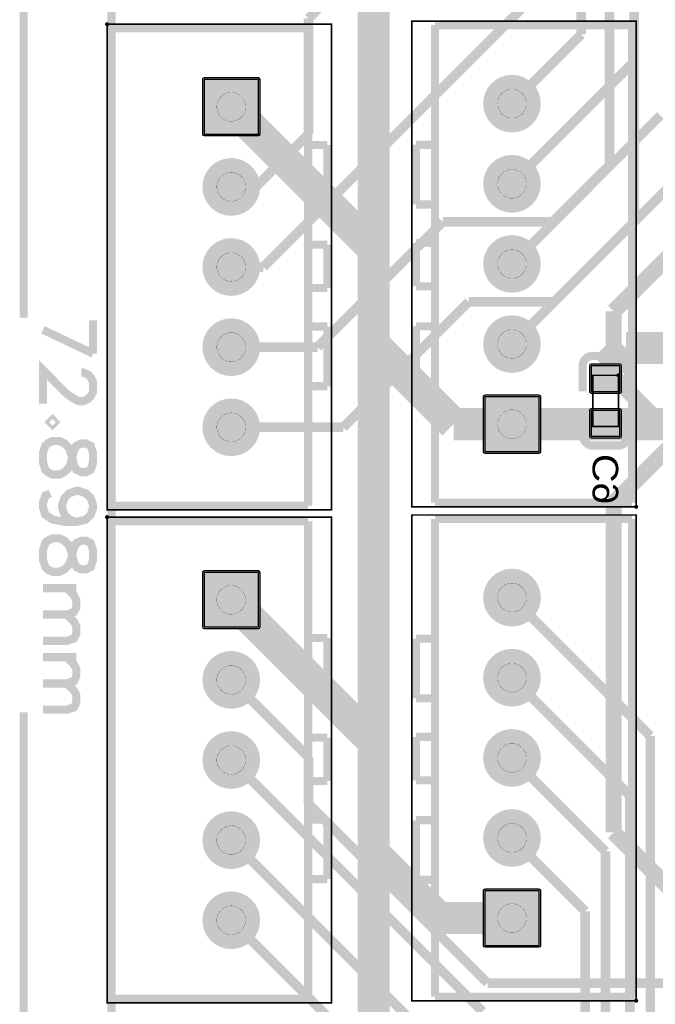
# Model space of a CAD drawing. Header units: millimetres. Extents: x -5.5 to 32.5, y -5.3 to 73.4.
# Tile 6 of 10: x -2.9 to 16.9, y 21.2 to 51.9. Entities that reach past the tile are written whole.
import ezdxf
from ezdxf.enums import TextEntityAlignment as Align

# ---------------------------------------------------------------- set-up
doc = ezdxf.new("R2010")
doc.units = ezdxf.units.MM
for name, color, linetype, true_color in [('Board Outline Layer', 7, 'Continuous', 0xff00ff), ('Bottom Layer', 7, 'Continuous', 0x0000ff), ('Bottom Paste Mask Layer', 7, 'Continuous', 0x800000), ('Bottom Silkscreen Layer', 7, 'Continuous', 0x66cc33), ('Bottom Solder Mask Layer', 7, 'Continuous', 0xaa00ff), ('Component Marking Layer', 7, 'Continuous', 0x66ffcc), ('Component Shape Layer', 7, 'Continuous', 0x00cccc), ('Document Layer', 7, 'Continuous', 0xffffff), ('Hole Layer', 7, 'Continuous', 0x222222), ('Multi-Layer', 7, 'Continuous', 0xc0c0c0), ('Pin Soldering Layer', 7, 'Continuous', 0xcc9999), ('Top Layer', 7, 'Continuous', 0xff0000), ('Top Paste Mask Layer', 7, 'Continuous', 0x808080), ('Top Silkscreen Layer', 7, 'Continuous', 0xffcc00), ('Top Solder Mask Layer', 7, 'Continuous', 0x800080)]:
    doc.layers.add(name, color=color, linetype=linetype, true_color=true_color)
doc.styles.get("Standard").update_dxf_attribs({"font": 'arial.ttf'})

msp = doc.modelspace()

# ---------------------------------------------------------------- hatches: boundary and pattern name
at = {"layer": 'Bottom Layer'}
for points in [[(11.596, 49.281, 1), (13.296, 49.281, 1)], [(4.533, 50.034), (2.833, 50.034), (2.833, 48.334), (4.533, 48.334)], [(11.596, 46.781, 1), (13.296, 46.781, 1)], [(2.833, 46.684, 1), (4.533, 46.684, 1)], [(2.833, 44.184, 1), (4.533, 44.184, 1)], [(11.596, 44.281, 1), (13.296, 44.281, 1)], [(2.833, 41.684, 1), (4.533, 41.684, 1)], [(11.596, 41.781, 1), (13.296, 41.781, 1)], [(15.817, 41.105), (14.917, 41.105), (14.917, 40.305), (15.817, 40.305)], [(2.833, 39.184, 1), (4.533, 39.184, 1)], [(11.596, 38.431), (13.296, 38.431), (13.296, 40.131), (11.596, 40.131)], [(15.817, 39.705), (14.917, 39.705), (14.917, 38.905), (15.817, 38.905)], [(11.596, 33.871, 1), (13.296, 33.871, 1)], [(4.533, 34.654), (2.833, 34.654), (2.833, 32.954), (4.533, 32.954)], [(2.833, 31.304, 1), (4.533, 31.304, 1)], [(11.596, 31.372, 1), (13.296, 31.372, 1)], [(2.833, 28.804, 1), (4.533, 28.804, 1)], [(11.596, 28.871, 1), (13.296, 28.871, 1)], [(2.833, 26.304, 1), (4.533, 26.304, 1)], [(11.596, 26.372, 1), (13.296, 26.372, 1)], [(2.833, 23.804, 1), (4.533, 23.804, 1)], [(11.596, 23.021), (13.296, 23.021), (13.296, 24.721), (11.596, 24.721)]]:
    msp.add_hatch(color=256, dxfattribs=at).paths.add_polyline_path(points)
at = {"layer": 'Bottom Paste Mask Layer'}
for points in [[(15.817, 41.105), (14.917, 41.105), (14.917, 40.305), (15.817, 40.305)], [(15.817, 39.705), (14.917, 39.705), (14.917, 38.905), (15.817, 38.905)]]:
    msp.add_hatch(color=256, dxfattribs=at).paths.add_polyline_path(points)
at = {"layer": 'Bottom Solder Mask Layer'}
for points in [[(15.817, 41.156), (14.917, 41.156), (14.881, 41.141), (14.866, 41.105), (14.866, 40.305), (14.881, 40.269), (14.917, 40.254), (15.817, 40.254), (15.853, 40.269), (15.868, 40.305), (15.868, 41.105), (15.853, 41.141)], [(15.817, 39.756), (14.917, 39.756), (14.881, 39.741), (14.866, 39.705), (14.866, 38.905), (14.881, 38.869), (14.917, 38.854), (15.817, 38.854), (15.853, 38.869), (15.868, 38.905), (15.868, 39.705), (15.853, 39.741)]]:
    msp.add_hatch(color=256, dxfattribs=at).paths.add_polyline_path(points)
at = {"layer": 'Component Marking Layer'}
for points in [[(-0.254, 51.761, 1), (-0.134, 51.761, 1)], [(15.707, 40.805, 1), (15.827, 40.805, 1)], [(16.263, 36.704, 1), (16.383, 36.704, 1)], [(-0.254, 36.381, 1), (-0.134, 36.381, 1)], [(16.263, 21.294, 1), (16.383, 21.294, 1)]]:
    msp.add_hatch(color=256, dxfattribs=at).paths.add_polyline_path(points)
at = {"layer": 'Hole Layer'}
for points in [[(11.896, 49.281, 1), (12.996, 49.281, 1)], [(3.133, 49.184, 1), (4.233, 49.184, 1)], [(11.896, 46.781, 1), (12.996, 46.781, 1)], [(3.133, 46.684, 1), (4.233, 46.684, 1)], [(3.133, 44.184, 1), (4.233, 44.184, 1)], [(11.896, 44.281, 1), (12.996, 44.281, 1)], [(3.133, 41.684, 1), (4.233, 41.684, 1)], [(11.896, 41.781, 1), (12.996, 41.781, 1)], [(3.133, 39.184, 1), (4.233, 39.184, 1)], [(11.896, 39.281, 1), (12.996, 39.281, 1)], [(11.896, 33.871, 1), (12.996, 33.871, 1)], [(3.133, 33.804, 1), (4.233, 33.804, 1)], [(3.133, 31.304, 1), (4.233, 31.304, 1)], [(11.896, 31.371, 1), (12.996, 31.371, 1)], [(3.133, 28.804, 1), (4.233, 28.804, 1)], [(11.896, 28.871, 1), (12.996, 28.871, 1)], [(3.133, 26.304, 1), (4.233, 26.304, 1)], [(11.896, 26.371, 1), (12.996, 26.371, 1)], [(3.133, 23.804, 1), (4.233, 23.804, 1)], [(11.896, 23.871, 1), (12.996, 23.871, 1)]]:
    msp.add_hatch(color=256, dxfattribs=at).paths.add_polyline_path(points)
at = {"layer": 'Multi-Layer'}
for points in [[(11.596, 49.281, 1), (13.296, 49.281, 1)], [(11.596, 49.281, 1), (13.296, 49.281, 1)], [(11.596, 49.281, 1), (13.296, 49.281, 1)], [(4.533, 50.034), (2.833, 50.034), (2.833, 48.334), (4.533, 48.334)], [(4.533, 50.034), (2.833, 50.034), (2.833, 48.334), (4.533, 48.334)], [(4.533, 50.034), (2.833, 50.034), (2.833, 48.334), (4.533, 48.334)], [(11.596, 46.781, 1), (13.296, 46.781, 1)], [(11.596, 46.781, 1), (13.296, 46.781, 1)], [(11.596, 46.781, 1), (13.296, 46.781, 1)], [(2.833, 46.684, 1), (4.533, 46.684, 1)], [(2.833, 46.684, 1), (4.533, 46.684, 1)], [(2.833, 46.684, 1), (4.533, 46.684, 1)], [(2.833, 44.184, 1), (4.533, 44.184, 1)], [(2.833, 44.184, 1), (4.533, 44.184, 1)], [(2.833, 44.184, 1), (4.533, 44.184, 1)], [(11.596, 44.281, 1), (13.296, 44.281, 1)], [(11.596, 44.281, 1), (13.296, 44.281, 1)], [(11.596, 44.281, 1), (13.296, 44.281, 1)], [(2.833, 41.684, 1), (4.533, 41.684, 1)], [(2.833, 41.684, 1), (4.533, 41.684, 1)], [(2.833, 41.684, 1), (4.533, 41.684, 1)], [(11.596, 41.781, 1), (13.296, 41.781, 1)], [(11.596, 41.781, 1), (13.296, 41.781, 1)], [(11.596, 41.781, 1), (13.296, 41.781, 1)], [(2.833, 39.184, 1), (4.533, 39.184, 1)], [(2.833, 39.184, 1), (4.533, 39.184, 1)], [(2.833, 39.184, 1), (4.533, 39.184, 1)], [(11.596, 38.431), (13.296, 38.431), (13.296, 40.131), (11.596, 40.131)], [(11.596, 38.431), (13.296, 38.431), (13.296, 40.131), (11.596, 40.131)], [(11.596, 38.431), (13.296, 38.431), (13.296, 40.131), (11.596, 40.131)], [(11.596, 33.871, 1), (13.296, 33.871, 1)], [(11.596, 33.871, 1), (13.296, 33.871, 1)], [(11.596, 33.871, 1), (13.296, 33.871, 1)], [(4.533, 34.654), (2.833, 34.654), (2.833, 32.954), (4.533, 32.954)], [(4.533, 34.654), (2.833, 34.654), (2.833, 32.954), (4.533, 32.954)], [(4.533, 34.654), (2.833, 34.654), (2.833, 32.954), (4.533, 32.954)], [(2.833, 31.304, 1), (4.533, 31.304, 1)], [(2.833, 31.304, 1), (4.533, 31.304, 1)], [(2.833, 31.304, 1), (4.533, 31.304, 1)], [(11.596, 31.372, 1), (13.296, 31.372, 1)], [(11.596, 31.372, 1), (13.296, 31.372, 1)], [(11.596, 31.372, 1), (13.296, 31.372, 1)], [(2.833, 28.804, 1), (4.533, 28.804, 1)], [(2.833, 28.804, 1), (4.533, 28.804, 1)], [(2.833, 28.804, 1), (4.533, 28.804, 1)], [(11.596, 28.871, 1), (13.296, 28.871, 1)], [(11.596, 28.871, 1), (13.296, 28.871, 1)], [(11.596, 28.871, 1), (13.296, 28.871, 1)], [(2.833, 26.304, 1), (4.533, 26.304, 1)], [(2.833, 26.304, 1), (4.533, 26.304, 1)], [(2.833, 26.304, 1), (4.533, 26.304, 1)], [(11.596, 26.372, 1), (13.296, 26.372, 1)], [(11.596, 26.372, 1), (13.296, 26.372, 1)], [(11.596, 26.372, 1), (13.296, 26.372, 1)], [(2.833, 23.804, 1), (4.533, 23.804, 1)], [(2.833, 23.804, 1), (4.533, 23.804, 1)], [(2.833, 23.804, 1), (4.533, 23.804, 1)], [(11.596, 23.021), (13.296, 23.021), (13.296, 24.721), (11.596, 24.721)], [(11.596, 23.021), (13.296, 23.021), (13.296, 24.721), (11.596, 24.721)], [(11.596, 23.021), (13.296, 23.021), (13.296, 24.721), (11.596, 24.721)]]:
    msp.add_hatch(color=256, dxfattribs=at).paths.add_polyline_path(points)
at = {"layer": 'Pin Soldering Layer'}
for points in [[(3.233, 49.184, 1), (4.133, 49.184, 1)], [(11.996, 49.281, 1), (12.896, 49.281, 1)], [(3.233, 46.684, 1), (4.133, 46.684, 1)], [(11.996, 46.781, 1), (12.896, 46.781, 1)], [(3.233, 44.184, 1), (4.133, 44.184, 1)], [(11.996, 44.281, 1), (12.896, 44.281, 1)], [(3.233, 41.684, 1), (4.133, 41.684, 1)], [(11.996, 41.781, 1), (12.896, 41.781, 1)], [(15.767, 40.805), (14.967, 40.805), (14.967, 40.505), (15.767, 40.505)], [(3.233, 39.184, 1), (4.133, 39.184, 1)], [(11.996, 39.281, 1), (12.896, 39.281, 1)], [(15.767, 39.205), (14.967, 39.205), (14.967, 39.505), (15.767, 39.505)], [(3.233, 33.804, 1), (4.133, 33.804, 1)], [(11.996, 33.871, 1), (12.896, 33.871, 1)], [(3.233, 31.304, 1), (4.133, 31.304, 1)], [(11.996, 31.372, 1), (12.896, 31.372, 1)], [(3.233, 28.804, 1), (4.133, 28.804, 1)], [(11.996, 28.871, 1), (12.896, 28.871, 1)], [(3.233, 26.304, 1), (4.133, 26.304, 1)], [(11.996, 26.372, 1), (12.896, 26.372, 1)], [(11.996, 23.871, 1), (12.896, 23.871, 1)], [(3.233, 23.804, 1), (4.133, 23.804, 1)]]:
    msp.add_hatch(color=256, dxfattribs=at).paths.add_polyline_path(points)
at = {"layer": 'Top Layer'}
for points in [[(11.596, 49.281, 1), (13.296, 49.281, 1)], [(4.533, 50.034), (2.833, 50.034), (2.833, 48.334), (4.533, 48.334)], [(11.596, 46.781, 1), (13.296, 46.781, 1)], [(2.833, 46.684, 1), (4.533, 46.684, 1)], [(2.833, 44.184, 1), (4.533, 44.184, 1)], [(11.596, 44.281, 1), (13.296, 44.281, 1)], [(2.833, 41.684, 1), (4.533, 41.684, 1)], [(11.596, 41.781, 1), (13.296, 41.781, 1)], [(2.833, 39.184, 1), (4.533, 39.184, 1)], [(11.596, 38.431), (13.296, 38.431), (13.296, 40.131), (11.596, 40.131)], [(11.596, 33.871, 1), (13.296, 33.871, 1)], [(4.533, 34.654), (2.833, 34.654), (2.833, 32.954), (4.533, 32.954)], [(2.833, 31.304, 1), (4.533, 31.304, 1)], [(11.596, 31.372, 1), (13.296, 31.372, 1)], [(2.833, 28.804, 1), (4.533, 28.804, 1)], [(11.596, 28.871, 1), (13.296, 28.871, 1)], [(2.833, 26.304, 1), (4.533, 26.304, 1)], [(11.596, 26.372, 1), (13.296, 26.372, 1)], [(2.833, 23.804, 1), (4.533, 23.804, 1)], [(11.596, 23.021), (13.296, 23.021), (13.296, 24.721), (11.596, 24.721)]]:
    msp.add_hatch(color=256, dxfattribs=at).paths.add_polyline_path(points)
at = {"layer": 'Top Paste Mask Layer'}
for points in [[(11.596, 49.281, 1), (13.296, 49.281, 1)], [(4.533, 50.034), (2.833, 50.034), (2.833, 48.334), (4.533, 48.334)], [(11.596, 46.781, 1), (13.296, 46.781, 1)], [(2.833, 46.684, 1), (4.533, 46.684, 1)], [(2.833, 44.184, 1), (4.533, 44.184, 1)], [(11.596, 44.281, 1), (13.296, 44.281, 1)], [(2.833, 41.684, 1), (4.533, 41.684, 1)], [(11.596, 41.781, 1), (13.296, 41.781, 1)], [(2.833, 39.184, 1), (4.533, 39.184, 1)], [(11.596, 38.431), (13.296, 38.431), (13.296, 40.131), (11.596, 40.131)], [(11.596, 33.871, 1), (13.296, 33.871, 1)], [(4.533, 34.654), (2.833, 34.654), (2.833, 32.954), (4.533, 32.954)], [(2.833, 31.304, 1), (4.533, 31.304, 1)], [(11.596, 31.372, 1), (13.296, 31.372, 1)], [(2.833, 28.804, 1), (4.533, 28.804, 1)], [(11.596, 28.871, 1), (13.296, 28.871, 1)], [(2.833, 26.304, 1), (4.533, 26.304, 1)], [(11.596, 26.372, 1), (13.296, 26.372, 1)], [(2.833, 23.804, 1), (4.533, 23.804, 1)], [(11.596, 23.021), (13.296, 23.021), (13.296, 24.721), (11.596, 24.721)]]:
    msp.add_hatch(color=256, dxfattribs=at).paths.add_polyline_path(points)
at = {"layer": 'Top Solder Mask Layer'}
for points in [[(4.533, 50.085), (2.833, 50.085), (2.797, 50.07), (2.782, 50.034), (2.782, 48.334), (2.797, 48.298), (2.833, 48.283), (4.533, 48.283), (4.569, 48.298), (4.584, 48.334), (4.584, 50.034), (4.569, 50.07)], [(11.545, 49.281, 1), (13.347, 49.281, 1)], [(11.545, 46.781, 1), (13.347, 46.781, 1)], [(2.782, 46.684, 1), (4.584, 46.684, 1)], [(11.545, 44.281, 1), (13.347, 44.281, 1)], [(2.782, 44.184, 1), (4.584, 44.184, 1)], [(2.782, 41.684, 1), (4.584, 41.684, 1)], [(11.545, 41.781, 1), (13.347, 41.781, 1)], [(2.782, 39.184, 1), (4.584, 39.184, 1)], [(11.596, 38.38), (13.296, 38.38), (13.332, 38.395), (13.347, 38.431), (13.347, 40.131), (13.332, 40.167), (13.296, 40.182), (11.596, 40.182), (11.56, 40.167), (11.545, 40.131), (11.545, 38.431), (11.56, 38.395)], [(11.545, 33.871, 1), (13.347, 33.871, 1)], [(4.533, 34.705), (2.833, 34.705), (2.797, 34.69), (2.782, 34.654), (2.782, 32.954), (2.797, 32.918), (2.833, 32.904), (4.533, 32.904), (4.569, 32.918), (4.584, 32.954), (4.584, 34.654), (4.569, 34.69)], [(11.545, 31.372, 1), (13.347, 31.372, 1)], [(2.782, 31.304, 1), (4.584, 31.304, 1)], [(2.782, 28.804, 1), (4.584, 28.804, 1)], [(11.545, 28.871, 1), (13.347, 28.871, 1)], [(2.782, 26.304, 1), (4.584, 26.304, 1)], [(11.545, 26.372, 1), (13.347, 26.372, 1)], [(2.782, 23.804, 1), (4.584, 23.804, 1)], [(11.596, 22.971), (13.296, 22.971), (13.332, 22.985), (13.347, 23.021), (13.347, 24.721), (13.332, 24.757), (13.296, 24.772), (11.596, 24.772), (11.56, 24.757), (11.545, 24.721), (11.545, 23.021), (11.56, 22.985)]]:
    msp.add_hatch(color=256, dxfattribs=at).paths.add_polyline_path(points)

# ---------------------------------------------------------------- linework, layer by layer
at = {"layer": 'Board Outline Layer', "const_width": 0.254}
msp.add_lwpolyline([(5.15, 72.955), (26.74, 72.955), (31.947, 67.748), (31.947, 5.01), (26.994, 0.057), (5.023, 0.057), (-0.057, 5.137), (-0.057, 67.748)], close=True, dxfattribs=at)
at = {"layer": 'Bottom Layer'}
for points, const_width in [([(8.128, 57.658), (8.128, 44.739)], 1), ([(14.605, 51.44), (14.605, 54.229)], 0.3), ([(16.256, 50.591), (16.256, 54.102)], 0.3), ([(12.446, 49.281), (14.605, 51.44)], 0.3), ([(12.446, 46.781), (16.256, 50.591)], 0.3), ([(3.683, 49.184), (8.128, 44.739)], 1), ([(17.076, 48.911), (12.446, 44.281)], 0.3), ([(17.907, 47.242), (12.446, 41.781)], 0.3), ([(8.128, 44.739), (8.128, 41.783)], 1), ([(8.128, 41.783), (10.63, 39.281)], 1), ([(8.128, 41.783), (8.128, 29.359)], 1), ([(16.002, 41.656), (15.367, 41.021)], 1), ([(17.907, 41.656), (16.002, 41.656)], 1), ([(15.367, 41.021), (15.367, 40.705)], 1), ([(10.63, 39.281), (12.446, 39.281)], 1), ([(12.446, 39.281), (17.742, 39.281)], 1), ([(3.683, 33.804), (8.128, 29.359)], 1), ([(12.446, 33.871), (16.764, 29.553)], 0.3), ([(12.446, 31.372), (16.129, 27.689)], 0.3), ([(8.128, 29.359), (8.128, 25.908)], 1), ([(16.764, 29.553), (16.764, 18.288)], 0.3), ([(12.446, 28.871), (15.367, 25.95)], 0.3), ([(16.129, 27.689), (16.129, 17.78)], 0.3), ([(12.446, 26.372), (14.732, 24.086)], 0.3), ([(8.128, 25.908), (10.165, 23.871)], 1), ([(8.128, 25.908), (8.128, 13.98)], 1), ([(15.367, 25.95), (15.367, 17.272)], 0.3), ([(10.165, 23.871), (12.446, 23.871)], 1), ([(14.732, 24.086), (14.732, 16.383)], 0.3)]:
    msp.add_lwpolyline(points, dxfattribs=dict(at, const_width=const_width))
for points in [[(4.533, 50.034), (2.833, 50.034), (2.833, 48.334), (4.533, 48.334)], [(15.817, 41.105), (14.917, 41.105), (14.917, 40.305), (15.817, 40.305)], [(11.596, 38.431), (13.296, 38.431), (13.296, 40.131), (11.596, 40.131)], [(15.817, 39.705), (14.917, 39.705), (14.917, 38.905), (15.817, 38.905)], [(4.533, 34.654), (2.833, 34.654), (2.833, 32.954), (4.533, 32.954)], [(11.596, 23.021), (13.296, 23.021), (13.296, 24.721), (11.596, 24.721)]]:
    msp.add_lwpolyline(points, close=True, dxfattribs=at)
at = {"layer": 'Bottom Paste Mask Layer'}
for points in [[(15.817, 41.105), (14.917, 41.105), (14.917, 40.305), (15.817, 40.305)], [(15.817, 39.705), (14.917, 39.705), (14.917, 38.905), (15.817, 38.905)]]:
    msp.add_lwpolyline(points, close=True, dxfattribs=at)
at = {"layer": 'Bottom Silkscreen Layer', "const_width": 0.254}
for points in [[(14.961, 41.411, 0.414214), (14.652, 41.101)], [(14.961, 41.411, 0.414214), (14.652, 41.101)], [(16.071, 41.101, 0.414239), (15.761, 41.411)], [(16.071, 41.101, 0.414239), (15.761, 41.411)], [(14.657, 38.925, 0.414239), (14.967, 38.615)], [(14.657, 38.925, 0.414239), (14.967, 38.615)], [(15.767, 38.615, 0.414214), (16.077, 38.925)], [(15.767, 38.615, 0.414214), (16.077, 38.925)]]:
    msp.add_lwpolyline(points, format="xyb", dxfattribs=at)
for points in [[(14.961, 41.411), (15.761, 41.411)], [(14.961, 41.411), (15.761, 41.411)], [(14.652, 40.301), (14.652, 41.101)], [(14.652, 40.301), (14.652, 41.101)], [(16.071, 40.301), (16.071, 41.101)], [(16.071, 40.301), (16.071, 41.101)], [(14.657, 39.725), (14.657, 38.925)], [(14.657, 39.725), (14.657, 38.925)], [(16.077, 39.725), (16.077, 38.925)], [(16.077, 39.725), (16.077, 38.925)], [(14.967, 38.615), (15.767, 38.615)], [(14.967, 38.615), (15.767, 38.615)]]:
    msp.add_lwpolyline(points, dxfattribs=at)
at = {"layer": 'Bottom Solder Mask Layer'}
for points in [[(15.817, 41.156), (14.917, 41.156), (14.881, 41.141), (14.866, 41.105), (14.866, 40.305), (14.881, 40.269), (14.917, 40.254), (15.817, 40.254), (15.853, 40.269), (15.868, 40.305), (15.868, 41.105), (15.853, 41.141)], [(15.817, 39.756), (14.917, 39.756), (14.881, 39.741), (14.866, 39.705), (14.866, 38.905), (14.881, 38.869), (14.917, 38.854), (15.817, 38.854), (15.853, 38.869), (15.868, 38.905), (15.868, 39.705), (15.853, 39.741)]]:
    msp.add_lwpolyline(points, close=True, dxfattribs=at)
at = {"layer": 'Component Marking Layer', "const_width": 0.00508}
for points in [[(-0.254, 51.761, 1), (-0.134, 51.761, 1)], [(15.707, 40.805, 1), (15.827, 40.805, 1)], [(16.263, 36.704, 1), (16.383, 36.704, 1)], [(-0.254, 36.381, 1), (-0.134, 36.381, 1)], [(16.263, 21.294, 1), (16.383, 21.294, 1)]]:
    msp.add_lwpolyline(points, format="xyb", close=True, dxfattribs=at)
at = {"layer": 'Component Shape Layer', "const_width": 0.0508}
for points in [[(6.81, 51.761), (6.81, 36.607), (-0.194, 36.607), (-0.194, 51.761)], [(6.81, 51.761), (6.81, 36.607), (-0.194, 36.607), (-0.194, 51.761)], [(9.319, 36.704), (9.319, 51.858), (16.323, 51.858), (16.323, 36.704)], [(9.319, 36.704), (9.319, 51.858), (16.323, 51.858), (16.323, 36.704)], [(15.767, 40.805), (14.967, 40.805), (14.967, 39.205), (15.767, 39.205)], [(15.767, 40.805), (14.967, 40.805), (14.967, 39.205), (15.767, 39.205)], [(6.81, 36.381), (6.81, 21.227), (-0.194, 21.227), (-0.194, 36.381)], [(6.81, 36.381), (6.81, 21.227), (-0.194, 21.227), (-0.194, 36.381)], [(9.319, 21.294), (9.319, 36.448), (16.323, 36.448), (16.323, 21.294)], [(9.319, 21.294), (9.319, 36.448), (16.323, 36.448), (16.323, 21.294)]]:
    msp.add_lwpolyline(points, close=True, dxfattribs=at)
at = {"layer": 'Document Layer', "const_width": 0.254}
for points in [[(-2.794, 42.602), (-2.794, 72.898)], [(-0.63, 42.526), (-0.63, 41.482)], [(-0.63, 41.482), (-2.195, 42.226)], [(-1.001, 40.895), (-0.927, 40.895), (-0.777, 40.822), (-0.704, 40.748), (-0.63, 40.598), (-0.63, 40.298), (-0.704, 40.151), (-0.777, 40.075), (-0.927, 40.001), (-1.077, 40.001), (-1.227, 40.075), (-1.45, 40.225), (-2.195, 40.972), (-2.195, 39.925)], [(-1.151, 36.232), (-1.374, 36.306), (-1.524, 36.455), (-1.598, 36.679), (-1.598, 36.753), (-1.524, 36.976), (-1.374, 37.126), (-1.151, 37.2), (-1.077, 37.2), (-0.853, 37.126), (-0.704, 36.976), (-0.63, 36.753), (-0.63, 36.679), (-0.704, 36.455), (-0.853, 36.306), (-1.151, 36.232), (-1.524, 36.232), (-1.897, 36.306), (-2.121, 36.455), (-2.195, 36.679), (-2.195, 36.829), (-2.121, 37.052), (-1.971, 37.126)], [(-1.151, 34.164), (-2.195, 34.164)], [(-1.45, 34.164), (-1.227, 33.941), (-1.151, 33.791), (-1.151, 33.567), (-1.227, 33.42), (-1.45, 33.344), (-2.195, 33.344)], [(-1.45, 33.344), (-1.227, 33.12), (-1.151, 32.971), (-1.151, 32.747), (-1.227, 32.597), (-1.45, 32.523), (-2.195, 32.523)], [(-1.151, 32.013), (-2.195, 32.013)], [(-1.45, 32.013), (-1.227, 31.789), (-1.151, 31.64), (-1.151, 31.416), (-1.227, 31.266), (-1.45, 31.193), (-2.195, 31.193)], [(-1.45, 31.193), (-1.227, 30.969), (-1.151, 30.819), (-1.151, 30.596), (-1.227, 30.446), (-1.45, 30.372), (-2.195, 30.372)], [(-2.794, 0), (-2.794, 30.296)]]:
    msp.add_lwpolyline(points, dxfattribs=at)
for points in [[(-1.824, 39.341), (-1.897, 39.415), (-1.971, 39.341), (-1.897, 39.267)], [(-0.63, 38.383), (-0.704, 38.607), (-0.853, 38.68), (-1.001, 38.68), (-1.151, 38.607), (-1.227, 38.457), (-1.3, 38.16), (-1.374, 37.936), (-1.524, 37.786), (-1.674, 37.71), (-1.897, 37.71), (-2.047, 37.786), (-2.121, 37.86), (-2.195, 38.084), (-2.195, 38.383), (-2.121, 38.607), (-2.047, 38.68), (-1.897, 38.757), (-1.674, 38.757), (-1.524, 38.68), (-1.374, 38.533), (-1.3, 38.307), (-1.227, 38.01), (-1.151, 37.86), (-1.001, 37.786), (-0.853, 37.786), (-0.704, 37.86), (-0.63, 38.084)], [(-0.63, 35.348), (-0.704, 35.572), (-0.853, 35.645), (-1.001, 35.645), (-1.151, 35.572), (-1.227, 35.422), (-1.3, 35.124), (-1.374, 34.898), (-1.524, 34.751), (-1.674, 34.675), (-1.897, 34.675), (-2.047, 34.751), (-2.121, 34.825), (-2.195, 35.048), (-2.195, 35.348), (-2.121, 35.572), (-2.047, 35.645), (-1.897, 35.721), (-1.674, 35.721), (-1.524, 35.645), (-1.374, 35.495), (-1.3, 35.272), (-1.227, 34.975), (-1.151, 34.825), (-1.001, 34.751), (-0.853, 34.751), (-0.704, 34.825), (-0.63, 35.048)]]:
    msp.add_lwpolyline(points, close=True, dxfattribs=at)
at = {"layer": 'Multi-Layer'}
for points in [[(4.533, 50.034), (2.833, 50.034), (2.833, 48.334), (4.533, 48.334)], [(4.533, 50.034), (2.833, 50.034), (2.833, 48.334), (4.533, 48.334)], [(4.533, 50.034), (2.833, 50.034), (2.833, 48.334), (4.533, 48.334)], [(11.596, 38.431), (13.296, 38.431), (13.296, 40.131), (11.596, 40.131)], [(11.596, 38.431), (13.296, 38.431), (13.296, 40.131), (11.596, 40.131)], [(11.596, 38.431), (13.296, 38.431), (13.296, 40.131), (11.596, 40.131)], [(4.533, 34.654), (2.833, 34.654), (2.833, 32.954), (4.533, 32.954)], [(4.533, 34.654), (2.833, 34.654), (2.833, 32.954), (4.533, 32.954)], [(4.533, 34.654), (2.833, 34.654), (2.833, 32.954), (4.533, 32.954)], [(11.596, 23.021), (13.296, 23.021), (13.296, 24.721), (11.596, 24.721)], [(11.596, 23.021), (13.296, 23.021), (13.296, 24.721), (11.596, 24.721)], [(11.596, 23.021), (13.296, 23.021), (13.296, 24.721), (11.596, 24.721)]]:
    msp.add_lwpolyline(points, close=True, dxfattribs=at)
at = {"layer": 'Pin Soldering Layer', "const_width": 0.00508}
for points in [[(3.233, 49.184, 1), (4.133, 49.184, 1)], [(11.996, 49.281, 1), (12.896, 49.281, 1)], [(3.233, 46.684, 1), (4.133, 46.684, 1)], [(11.996, 46.781, 1), (12.896, 46.781, 1)], [(3.233, 44.184, 1), (4.133, 44.184, 1)], [(11.996, 44.281, 1), (12.896, 44.281, 1)], [(3.233, 41.684, 1), (4.133, 41.684, 1)], [(11.996, 41.781, 1), (12.896, 41.781, 1)], [(3.233, 39.184, 1), (4.133, 39.184, 1)], [(11.996, 39.281, 1), (12.896, 39.281, 1)], [(3.233, 33.804, 1), (4.133, 33.804, 1)], [(11.996, 33.871, 1), (12.896, 33.871, 1)], [(3.233, 31.304, 1), (4.133, 31.304, 1)], [(11.996, 31.372, 1), (12.896, 31.372, 1)], [(3.233, 28.804, 1), (4.133, 28.804, 1)], [(11.996, 28.871, 1), (12.896, 28.871, 1)], [(3.233, 26.304, 1), (4.133, 26.304, 1)], [(11.996, 26.372, 1), (12.896, 26.372, 1)], [(11.996, 23.871, 1), (12.896, 23.871, 1)], [(3.233, 23.804, 1), (4.133, 23.804, 1)]]:
    msp.add_lwpolyline(points, format="xyb", close=True, dxfattribs=at)
for points in [[(15.767, 40.805), (14.967, 40.805), (14.967, 40.505), (15.767, 40.505)], [(15.767, 40.805), (14.967, 40.805), (14.967, 40.505), (15.767, 40.505)], [(15.767, 39.205), (14.967, 39.205), (14.967, 39.505), (15.767, 39.505)], [(15.767, 39.205), (14.967, 39.205), (14.967, 39.505), (15.767, 39.505)]]:
    msp.add_lwpolyline(points, close=True, dxfattribs=at)
at = {"layer": 'Top Layer'}
for points, const_width in [([(6.096, 51.943), (10.16, 56.007)], 0.3), ([(15.494, 47.371), (15.494, 55.118)], 0.3), ([(4.687, 44.184), (14.605, 54.102)], 0.3), ([(16.256, 54.102), (16.256, 45.593)], 0.3), ([(6.096, 48.335), (6.096, 51.943)], 0.3), ([(4.445, 46.684), (6.096, 48.335)], 0.3), ([(13.716, 45.593), (15.494, 47.371)], 0.3), ([(3.683, 46.684), (4.445, 46.684)], 0.3), ([(18.796, 45.974), (15.621, 42.799)], 0.5), ([(6.378, 41.684), (10.287, 45.593)], 0.3), ([(10.287, 45.593), (13.716, 45.593)], 0.3), ([(16.256, 45.593), (13.762, 43.099)], 0.3), ([(3.683, 44.184), (4.687, 44.184)], 0.3), ([(11.095, 43.099), (7.18, 39.184)], 0.3), ([(13.762, 43.099), (11.095, 43.099)], 0.3), ([(15.621, 42.799), (15.621, 40.767)], 0.5), ([(3.683, 41.684), (6.378, 41.684)], 0.3), ([(15.621, 40.767), (17.272, 39.116)], 0.5), ([(7.18, 39.184), (3.683, 39.184)], 0.3), ([(17.907, 39.116), (15.621, 36.83)], 0.5), ([(15.621, 36.83), (15.621, 26.543)], 0.5), ([(6.096, 28.891), (3.683, 31.304)], 0.3), ([(3.683, 28.804), (11.532, 20.955)], 0.3), ([(6.096, 27.432), (6.096, 28.891)], 0.3), ([(11.684, 21.844), (6.096, 27.432)], 0.3), ([(15.621, 26.543), (20.066, 22.098)], 0.5), ([(3.683, 26.304), (9.54, 20.447)], 0.3), ([(3.683, 23.804), (7.675, 19.812)], 0.3), ([(11.684, 21.844), (17.272, 21.844)], 0.3)]:
    msp.add_lwpolyline(points, dxfattribs=dict(at, const_width=const_width))
for points in [[(4.533, 50.034), (2.833, 50.034), (2.833, 48.334), (4.533, 48.334)], [(11.596, 38.431), (13.296, 38.431), (13.296, 40.131), (11.596, 40.131)], [(4.533, 34.654), (2.833, 34.654), (2.833, 32.954), (4.533, 32.954)], [(11.596, 23.021), (13.296, 23.021), (13.296, 24.721), (11.596, 24.721)]]:
    msp.add_lwpolyline(points, close=True, dxfattribs=at)
at = {"layer": 'Top Paste Mask Layer'}
for points in [[(4.533, 50.034), (2.833, 50.034), (2.833, 48.334), (4.533, 48.334)], [(11.596, 38.431), (13.296, 38.431), (13.296, 40.131), (11.596, 40.131)], [(4.533, 34.654), (2.833, 34.654), (2.833, 32.954), (4.533, 32.954)], [(11.596, 23.021), (13.296, 23.021), (13.296, 24.721), (11.596, 24.721)]]:
    msp.add_lwpolyline(points, close=True, dxfattribs=at)
at = {"layer": 'Top Silkscreen Layer', "const_width": 0.254}
for points in [[(6.083, 51.634), (-0.067, 51.634)], [(-0.067, 51.634), (-0.067, 36.734)], [(6.083, 51.634), (-0.067, 51.634)], [(-0.067, 51.634), (-0.067, 36.734)], [(6.083, 51.634), (6.083, 36.734)], [(6.083, 51.634), (6.083, 36.734)], [(10.046, 36.831), (10.046, 51.731)], [(10.046, 51.731), (16.196, 51.731)], [(10.046, 36.831), (10.046, 51.731)], [(10.046, 51.731), (16.196, 51.731)], [(16.196, 36.831), (16.196, 51.731)], [(16.196, 36.831), (16.196, 51.731)], [(6.083, 47.989), (6.683, 47.989)], [(6.083, 47.989), (6.683, 47.989)], [(6.683, 47.989), (6.683, 46.128)], [(6.683, 47.989), (6.683, 46.128)], [(9.446, 46.136), (9.446, 47.997)], [(9.446, 47.997), (10.046, 47.997)], [(9.446, 46.136), (9.446, 47.997)], [(9.446, 47.997), (10.046, 47.997)], [(9.446, 46.136), (9.446, 47.997)], [(9.446, 47.997), (10.046, 47.997)], [(9.446, 46.136), (9.446, 47.997)], [(9.446, 47.997), (10.046, 47.997)], [(6.683, 46.128), (6.083, 46.128)], [(6.683, 46.128), (6.083, 46.128)], [(10.046, 46.136), (9.446, 46.136)], [(10.046, 46.136), (9.446, 46.136)], [(6.083, 44.884), (6.683, 44.884)], [(6.083, 44.884), (6.683, 44.884)], [(6.683, 44.884), (6.683, 43.528)], [(6.683, 44.884), (6.683, 43.528)], [(9.446, 43.581), (9.446, 44.936)], [(9.446, 44.936), (10.046, 44.936)], [(9.446, 43.581), (9.446, 44.936)], [(9.446, 44.936), (10.046, 44.936)], [(6.683, 43.528), (6.083, 43.528)], [(6.683, 43.528), (6.083, 43.528)], [(10.046, 43.581), (9.446, 43.581)], [(10.046, 43.581), (9.446, 43.581)], [(6.083, 42.328), (6.683, 42.328)], [(6.083, 42.328), (6.683, 42.328)], [(6.683, 42.328), (6.683, 40.467)], [(6.683, 42.328), (6.683, 40.467)], [(6.683, 42.328), (6.683, 40.467)], [(6.683, 42.328), (6.683, 40.467)], [(9.446, 40.475), (9.446, 42.336)], [(9.446, 42.336), (10.046, 42.336)], [(9.446, 40.475), (9.446, 42.336)], [(9.446, 42.336), (10.046, 42.336)], [(6.683, 40.467), (6.083, 40.467)], [(6.683, 40.467), (6.083, 40.467)], [(6.683, 40.467), (6.083, 40.467)], [(6.683, 40.467), (6.083, 40.467)], [(10.046, 40.475), (9.446, 40.475)], [(10.046, 40.475), (9.446, 40.475)], [(10.046, 36.831), (16.196, 36.831)], [(10.046, 36.831), (16.196, 36.831)], [(6.083, 36.734), (-0.067, 36.734)], [(6.083, 36.734), (-0.067, 36.734)], [(6.083, 36.254), (-0.067, 36.254)], [(-0.067, 36.254), (-0.067, 21.354)], [(6.083, 36.254), (-0.067, 36.254)], [(-0.067, 36.254), (-0.067, 21.354)], [(6.083, 36.254), (6.083, 21.354)], [(6.083, 36.254), (6.083, 21.354)], [(10.046, 21.421), (10.046, 36.321)], [(10.046, 36.321), (16.196, 36.321)], [(10.046, 21.421), (10.046, 36.321)], [(10.046, 36.321), (16.196, 36.321)], [(16.196, 21.421), (16.196, 36.321)], [(16.196, 21.421), (16.196, 36.321)], [(6.083, 32.61), (6.683, 32.61)], [(6.083, 32.61), (6.683, 32.61)], [(6.683, 32.61), (6.683, 30.749)], [(6.683, 32.61), (6.683, 30.749)], [(9.446, 30.727), (9.446, 32.588)], [(9.446, 32.588), (10.046, 32.588)], [(9.446, 30.727), (9.446, 32.588)], [(9.446, 32.588), (10.046, 32.588)], [(9.446, 30.727), (9.446, 32.588)], [(9.446, 32.588), (10.046, 32.588)], [(9.446, 30.727), (9.446, 32.588)], [(9.446, 32.588), (10.046, 32.588)], [(6.683, 30.749), (6.083, 30.749)], [(6.683, 30.749), (6.083, 30.749)], [(10.046, 30.727), (9.446, 30.727)], [(10.046, 30.727), (9.446, 30.727)], [(6.083, 29.504), (6.683, 29.504)], [(6.083, 29.504), (6.683, 29.504)], [(6.683, 29.504), (6.683, 28.149)], [(6.683, 29.504), (6.683, 28.149)], [(9.446, 28.171), (9.446, 29.527)], [(9.446, 29.527), (10.046, 29.527)], [(9.446, 28.171), (9.446, 29.527)], [(9.446, 29.527), (10.046, 29.527)], [(6.683, 28.149), (6.083, 28.149)], [(6.683, 28.149), (6.083, 28.149)], [(10.046, 28.171), (9.446, 28.171)], [(10.046, 28.171), (9.446, 28.171)], [(6.083, 26.949), (6.683, 26.949)], [(6.083, 26.949), (6.683, 26.949)], [(6.683, 26.949), (6.683, 25.088)], [(6.683, 26.949), (6.683, 25.088)], [(6.683, 26.949), (6.683, 25.088)], [(6.683, 26.949), (6.683, 25.088)], [(9.446, 25.066), (9.446, 26.927)], [(9.446, 26.927), (10.046, 26.927)], [(9.446, 25.066), (9.446, 26.927)], [(9.446, 26.927), (10.046, 26.927)], [(6.683, 25.088), (6.083, 25.088)], [(6.683, 25.088), (6.083, 25.088)], [(6.683, 25.088), (6.083, 25.088)], [(6.683, 25.088), (6.083, 25.088)], [(10.046, 25.066), (9.446, 25.066)], [(10.046, 25.066), (9.446, 25.066)], [(10.046, 21.421), (16.196, 21.421)], [(10.046, 21.421), (16.196, 21.421)], [(6.083, 21.354), (-0.067, 21.354)], [(6.083, 21.354), (-0.067, 21.354)]]:
    msp.add_lwpolyline(points, dxfattribs=at)
at = {"layer": 'Top Solder Mask Layer'}
for points in [[(4.533, 50.085), (2.833, 50.085), (2.797, 50.07), (2.782, 50.034), (2.782, 48.334), (2.797, 48.298), (2.833, 48.283), (4.533, 48.283), (4.569, 48.298), (4.584, 48.334), (4.584, 50.034), (4.569, 50.07)], [(11.596, 38.38), (13.296, 38.38), (13.332, 38.395), (13.347, 38.431), (13.347, 40.131), (13.332, 40.167), (13.296, 40.182), (11.596, 40.182), (11.56, 40.167), (11.545, 40.131), (11.545, 38.431), (11.56, 38.395)], [(4.533, 34.705), (2.833, 34.705), (2.797, 34.69), (2.782, 34.654), (2.782, 32.954), (2.797, 32.918), (2.833, 32.904), (4.533, 32.904), (4.569, 32.918), (4.584, 32.954), (4.584, 34.654), (4.569, 34.69)], [(11.596, 22.971), (13.296, 22.971), (13.332, 22.985), (13.347, 23.021), (13.347, 24.721), (13.332, 24.757), (13.296, 24.772), (11.596, 24.772), (11.56, 24.757), (11.545, 24.721), (11.545, 23.021), (11.56, 22.985)]]:
    msp.add_lwpolyline(points, close=True, dxfattribs=at)

# ---------------------------------------------------------------- texts
at = {"layer": 'Bottom Silkscreen Layer', "text_generation_flag": 2, "width": 1.1}
msp.add_text('C9', height=0.8001, rotation=90, dxfattribs=at).set_placement((16.002, 38.354), align=Align.BOTTOM_LEFT)

doc.saveas('drawing.dxf')
